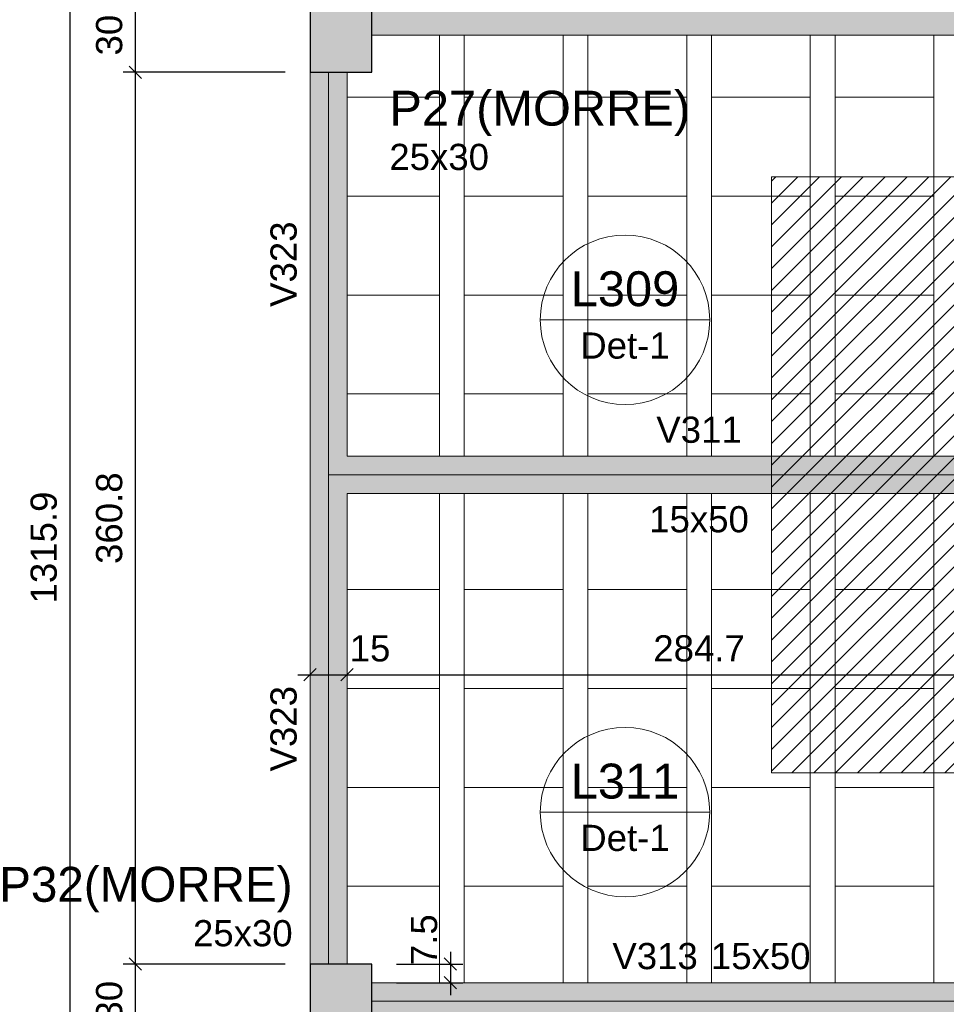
# Model space of a CAD drawing. Header units: millimetres. Extents: x 0 to 119, y 0 to 84.
# Tile 8 of 38: x 12.96 to 20.46, y 43.32 to 51.29. Entities that reach past the tile are written whole.
import ezdxf

# ---------------------------------------------------------------- set-up
doc = ezdxf.new("R2010")
doc.units = ezdxf.units.MM
doc.header["$MEASUREMENT"] = 0
doc.linetypes.add('NULL', pattern=[0])
doc.layers.get('0').update_dxf_attribs({"lineweight": 18})
for name, color, linetype, lineweight in [('FO-Cargas de parede', 15, 'Continuous', 5), ('FO-Cotas', 5, 'Continuous', 5), ('FO-Eixos', 5, 'Continuous', 5), ('FO-Hachura pilar que morre', 106, 'Continuous', 5), ('FO-Hachura viga', 43, 'Continuous', 5), ('FO-Hachuras das lajes', 1, 'Continuous', 20), ('FO-Pilares', 4, 'Continuous', 30), ('FO-Textos das lajes', 3, 'Continuous', 20), ('FO-Textos das vigas', 7, 'Continuous', 5), ('FO-Textos dos pilares', 7, 'Continuous', 5), ('FO-Vigas', 1, 'Continuous', 20)]:
    doc.layers.add(name, color=color, linetype=linetype, lineweight=lineweight)
doc.styles.add('Arial', font='txt')
doc.dimstyles.new('UM_50.000000', dxfattribs={"dimtxt": 0.18, "dimasz": 0.1, "dimexe": 0.1, "dimexo": 0.2, "dimgap": 0, "dimtad": 1, "dimtih": 1, "dimtoh": 1, "dimdec": 1, "dimlfac": 50, "dimzin": 0, "dimdsep": 46, "dimtxsty": 'Standard', "dimcen": 0.09, "dimdle": 0.1, "dimadec": 1, "dimazin": 2, "dimtfac": 1, "dimtdec": 4, "dimtofl": 0, "dimtmove": 0, "dimatfit": 3, "dimfxl": 1, "dimtolj": 1, "dimarcsym": 0})

# ---------------------------------------------------------------- blocks, each defined once
blk = doc.blocks.new('_Oblique')
at = {"color": 0, "linetype": 'ByBlock', "lineweight": -2}
blk.add_line((-0.5, -0.5), (0.5, 0.5), dxfattribs=at)
blk = doc.blocks.new('*D62')
at = {"layer": 'Defpoints', "color": 0}
for p in [(13.8982, 43.6458), (15.3102, 43.6458), (15.3102, 43.0458)]:
    blk.add_point(p, dxfattribs=at)
at = {"layer": 'FO-Cotas', "color": 0, "lineweight": -2}
for p, q in [((13.8982, 42.9458), (13.8982, 43.7458)), ((15.1102, 43.6458), (13.7982, 43.6458)), ((15.1102, 43.0458), (13.7982, 43.0458))]:
    blk.add_line(p, q, dxfattribs=at)
at = {"layer": 'FO-Cotas', "color": 0, "lineweight": -2, "xscale": 0.1, "yscale": 0.1, "zscale": 0.1}
for p, rotation in [((13.8982, 43.6458), 90), ((13.8982, 43.0458), 270)]:
    blk.add_blockref('_Oblique', p, dxfattribs=dict(at, rotation=rotation))
at = {"layer": 'FO-Cotas', "color": 7, "insert": (13.6864, 43.3458), "char_height": 0.2118, "attachment_point": 5, "rotation": 90, "style": 'Arial'}
blk.add_mtext('\\A1;30', dxfattribs=at)
blk = doc.blocks.new('*D63')
at = {"layer": 'Defpoints', "color": 0}
for p in [(13.8982, 50.8612), (15.3102, 50.8612), (15.3102, 43.6458)]:
    blk.add_point(p, dxfattribs=at)
at = {"layer": 'FO-Cotas', "color": 0, "lineweight": -2}
for p, q in [((13.8982, 43.5458), (13.8982, 50.9612)), ((15.1102, 50.8612), (13.7982, 50.8612)), ((15.1102, 43.6458), (13.7982, 43.6458))]:
    blk.add_line(p, q, dxfattribs=at)
at = {"layer": 'FO-Cotas', "color": 0, "lineweight": -2, "xscale": 0.1, "yscale": 0.1, "zscale": 0.1}
for p, rotation in [((13.8982, 50.8612), 90), ((13.8982, 43.6458), 270)]:
    blk.add_blockref('_Oblique', p, dxfattribs=dict(at, rotation=rotation))
at = {"layer": 'FO-Cotas', "color": 7, "insert": (13.6864, 47.2535), "char_height": 0.2118, "attachment_point": 5, "rotation": 90, "style": 'Arial'}
blk.add_mtext('\\A1;360.8', dxfattribs=at)
blk = doc.blocks.new('*D64')
at = {"layer": 'Defpoints', "color": 0}
for p in [(13.8982, 51.4612), (15.3102, 51.4612), (15.3102, 50.8612)]:
    blk.add_point(p, dxfattribs=at)
at = {"layer": 'FO-Cotas', "color": 0, "lineweight": -2}
for p, q in [((13.8982, 50.7612), (13.8982, 51.5612)), ((15.1102, 51.4612), (13.7982, 51.4612)), ((15.1102, 50.8612), (13.7982, 50.8612))]:
    blk.add_line(p, q, dxfattribs=at)
at = {"layer": 'FO-Cotas', "color": 0, "lineweight": -2, "xscale": 0.1, "yscale": 0.1, "zscale": 0.1}
for p, rotation in [((13.8982, 51.4612), 90), ((13.8982, 50.8612), 270)]:
    blk.add_blockref('_Oblique', p, dxfattribs=dict(at, rotation=rotation))
at = {"layer": 'FO-Cotas', "color": 7, "insert": (13.6864, 51.1612), "char_height": 0.2118, "attachment_point": 5, "rotation": 90, "style": 'Arial'}
blk.add_mtext('\\A1;30', dxfattribs=at)
blk = doc.blocks.new('*D71')
at = {"layer": 'Defpoints', "color": 0}
for p in [(13.3687, 60.175), (15.3102, 60.175), (15.3102, 33.8574)]:
    blk.add_point(p, dxfattribs=at)
at = {"layer": 'FO-Cotas', "color": 0, "lineweight": -2}
for p, q in [((13.3687, 33.7574), (13.3687, 60.275)), ((15.1102, 60.175), (13.2687, 60.175)), ((15.1102, 33.8574), (13.2687, 33.8574))]:
    blk.add_line(p, q, dxfattribs=at)
at = {"layer": 'FO-Cotas', "color": 0, "lineweight": -2, "xscale": 0.1, "yscale": 0.1, "zscale": 0.1}
for p, rotation in [((13.3687, 60.175), 90), ((13.3687, 33.8574), 270)]:
    blk.add_blockref('_Oblique', p, dxfattribs=dict(at, rotation=rotation))
at = {"layer": 'FO-Cotas', "color": 7, "insert": (13.1569, 47.0162), "char_height": 0.2118, "attachment_point": 5, "rotation": 90, "style": 'Arial'}
blk.add_mtext('\\A1;1315.9', dxfattribs=at)
blk = doc.blocks.new('*D123')
at = {"layer": 'Defpoints', "color": 0}
for p in [(15.3102, 45.9872), (15.6102, 45.9872), (15.6102, 45.9872)]:
    blk.add_point(p, dxfattribs=at)
at = {"layer": 'FO-Cotas', "color": 0, "lineweight": -2}
blk.add_line((15.2102, 45.9872), (15.7102, 45.9872), dxfattribs=at)
at = {"layer": 'FO-Cotas', "color": 0, "lineweight": -2, "xscale": 0.1, "yscale": 0.1, "zscale": 0.1, "rotation": 180}
blk.add_blockref('_Oblique', (15.3102, 45.9872), dxfattribs=at)
at = {"layer": 'FO-Cotas', "color": 0, "lineweight": -2, "xscale": 0.1, "yscale": 0.1, "zscale": 0.1}
blk.add_blockref('_Oblique', (15.6102, 45.9872), dxfattribs=at)
at = {"layer": 'FO-Cotas', "color": 7, "insert": (15.7955, 46.199), "char_height": 0.2118, "attachment_point": 5, "rotation": 0.00573, "style": 'Arial'}
blk.add_mtext('\\A1;15', dxfattribs=at)
blk = doc.blocks.new('*D124')
at = {"layer": 'Defpoints', "color": 0}
for p in [(15.6102, 45.9872), (21.3036, 45.9872), (21.3036, 45.9872)]:
    blk.add_point(p, dxfattribs=at)
at = {"layer": 'FO-Cotas', "color": 0, "lineweight": -2}
blk.add_line((15.5102, 45.9872), (21.4036, 45.9872), dxfattribs=at)
at = {"layer": 'FO-Cotas', "color": 0, "lineweight": -2, "xscale": 0.1, "yscale": 0.1, "zscale": 0.1, "rotation": 180}
blk.add_blockref('_Oblique', (15.6102, 45.9872), dxfattribs=at)
at = {"layer": 'FO-Cotas', "color": 0, "lineweight": -2, "xscale": 0.1, "yscale": 0.1, "zscale": 0.1}
blk.add_blockref('_Oblique', (21.3036, 45.9872), dxfattribs=at)
at = {"layer": 'FO-Cotas', "color": 7, "insert": (18.4569, 46.199), "char_height": 0.2118, "attachment_point": 5, "rotation": 0.00573, "style": 'Arial'}
blk.add_mtext('\\A1;284.7', dxfattribs=at)
blk = doc.blocks.new('*D231')
at = {"layer": 'Defpoints', "color": 0}
for p in [(15.8102, 43.6458), (15.8102, 43.4958), (16.4456, 43.4958)]:
    blk.add_point(p, dxfattribs=at)
at = {"layer": 'FO-Cotas', "color": 0, "lineweight": -2}
for p, q in [((16.4456, 43.7458), (16.4456, 43.3958)), ((16.0102, 43.6458), (16.5456, 43.6458)), ((16.0102, 43.4958), (16.5456, 43.4958))]:
    blk.add_line(p, q, dxfattribs=at)
at = {"layer": 'FO-Cotas', "color": 0, "lineweight": -2, "xscale": 0.1, "yscale": 0.1, "zscale": 0.1}
for p, rotation in [((16.4456, 43.6458), 90), ((16.4456, 43.4958), 270)]:
    blk.add_blockref('_Oblique', p, dxfattribs=dict(at, rotation=rotation))
at = {"layer": 'FO-Cotas', "color": 7, "insert": (16.2338, 43.8434), "char_height": 0.2118, "attachment_point": 5, "rotation": 90, "style": 'Arial'}
blk.add_mtext('\\A1;7.5', dxfattribs=at)

msp = doc.modelspace()

# ---------------------------------------------------------------- hatches: boundary and pattern name
at = {"layer": 'FO-Cargas de parede', "linetype": 'Continuous'}
h = msp.add_hatch(dxfattribs=at)
h.set_pattern_fill('ANSI31', color=15, style=0)
h.paths.add_polyline_path([(19.0436, 45.1942), (23.8636, 45.1942), (23.8636, 50.0142), (19.0436, 50.0142), (19.0436, 45.1942)])
at = {"layer": 'FO-Hachura pilar que morre', "linetype": 'Continuous'}
for points in [[(15.3102, 50.8612), (15.5602, 50.8612), (15.8102, 50.8612), (15.8102, 51.1612), (15.8102, 51.4612), (15.5602, 51.4612), (15.3102, 51.4612), (15.3102, 51.1612)], [(15.3102, 43.0458), (15.5602, 43.0458), (15.8102, 43.0458), (15.8102, 43.3458), (15.8102, 43.6458), (15.5602, 43.6458), (15.3102, 43.6458), (15.3102, 43.3458)]]:
    msp.add_hatch(color=106, dxfattribs=at).paths.add_polyline_path(points)
at = {"layer": 'FO-Hachura viga', "linetype": 'Continuous'}
for points in [[(21.4536, 51.311), (21.4536, 51.311), (21.3036, 51.461), (15.8102, 51.461), (15.8102, 51.1612), (21.3036, 51.1612), (21.4536, 51.311)], [(15.6102, 47.7542), (15.6102, 47.7542), (15.6102, 50.861), (15.3102, 50.861), (15.3102, 47.6042), (15.4602, 47.6042), (15.6102, 47.7542)], [(21.4536, 47.6042), (21.4536, 47.6042), (21.3036, 47.7542), (15.6102, 47.7542), (15.4602, 47.6042), (15.6102, 47.4542), (21.3036, 47.4542), (21.4536, 47.6042)], [(15.6102, 47.4542), (15.6102, 47.4542), (15.4602, 47.6042), (15.3102, 47.6042), (15.3102, 43.646), (15.6102, 43.646), (15.6102, 47.4542)], [(21.4536, 43.346), (21.4536, 43.346), (21.3036, 43.496), (15.8102, 43.496), (15.8102, 43.196), (21.3036, 43.196), (21.4536, 43.346)]]:
    msp.add_hatch(color=43, dxfattribs=at).paths.add_polyline_path(points)

# ---------------------------------------------------------------- linework, layer by layer
at = {"layer": 'FO-Cargas de parede'}
msp.add_lwpolyline([(19.0436, 45.1942), (23.8636, 45.1942), (23.8636, 50.0142), (19.0436, 50.0142), (19.0436, 45.1942)], close=True, dxfattribs=at)
at = {"layer": 'FO-Eixos'}
for p, q in [((15.4602, 47.6042), (15.4602, 50.8612)), ((15.4602, 47.6042), (21.4536, 47.6042)), ((15.4602, 43.6458), (15.4602, 47.6042)), ((15.8102, 43.3458), (21.4536, 43.3458))]:
    msp.add_line(p, q, dxfattribs=at)
for points in [[(15.6106, 50.6582), (16.3566, 50.6582), (16.3566, 51.1612)], [(16.5566, 51.1612), (16.5566, 50.6582), (17.3566, 50.6582), (17.3566, 51.1612)], [(17.5566, 51.1612), (17.5566, 50.6582), (18.3566, 50.6582), (18.3566, 51.1612)], [(18.5566, 51.1612), (18.5566, 50.6582), (19.3566, 50.6582), (19.3566, 51.1612)], [(19.5566, 51.1612), (19.5566, 50.6582), (20.3566, 50.6582), (20.3566, 51.1612)], [(15.6106, 49.8582), (16.3566, 49.8582), (16.3566, 50.6582), (15.6106, 50.6582)], [(15.6106, 49.0582), (16.3566, 49.0582), (16.3566, 49.8582), (15.6106, 49.8582)], [(15.6106, 48.2582), (16.3566, 48.2582), (16.3566, 49.0582), (15.6106, 49.0582)], [(16.3566, 47.7542), (16.3566, 48.2582), (15.6106, 48.2582)], [(17.3566, 47.7542), (17.3566, 48.2582), (16.5566, 48.2582), (16.5566, 47.7542)], [(18.3566, 47.7542), (18.3566, 48.2582), (17.5566, 48.2582), (17.5566, 47.7542)], [(19.3566, 47.7542), (19.3566, 48.2582), (18.5566, 48.2582), (18.5566, 47.7542)], [(20.3566, 47.7542), (20.3566, 48.2582), (19.5566, 48.2582), (19.5566, 47.7542)], [(15.6106, 46.6752), (16.3566, 46.6752), (16.3566, 47.4542)], [(16.5566, 47.4542), (16.5566, 46.6752), (17.3566, 46.6752), (17.3566, 47.4542)], [(17.5566, 47.4542), (17.5566, 46.6752), (18.3566, 46.6752), (18.3566, 47.4542)], [(18.5566, 47.4542), (18.5566, 46.6752), (19.3566, 46.6752), (19.3566, 47.4542)], [(19.5566, 47.4542), (19.5566, 46.6752), (20.3566, 46.6752), (20.3566, 47.4542)], [(15.6106, 45.8752), (16.3566, 45.8752), (16.3566, 46.6752), (15.6106, 46.6752)], [(15.6106, 45.0752), (16.3566, 45.0752), (16.3566, 45.8752), (15.6106, 45.8752)], [(15.6106, 44.2752), (16.3566, 44.2752), (16.3566, 45.0752), (15.6106, 45.0752)], [(16.3566, 43.4962), (16.3566, 44.2752), (15.6106, 44.2752)], [(17.3566, 43.4962), (17.3566, 44.2752), (16.5566, 44.2752), (16.5566, 43.4962)], [(18.3566, 43.4962), (18.3566, 44.2752), (17.5566, 44.2752), (17.5566, 43.4962)], [(19.3566, 43.4962), (19.3566, 44.2752), (18.5566, 44.2752), (18.5566, 43.4962)], [(20.3566, 43.4962), (20.3566, 44.2752), (19.5566, 44.2752), (19.5566, 43.4962)]]:
    msp.add_lwpolyline(points, dxfattribs=at)
for points in [[(17.3566, 49.8582), (17.3566, 50.6582), (16.5566, 50.6582), (16.5566, 49.8582), (17.3566, 49.8582)], [(18.3566, 49.8582), (18.3566, 50.6582), (17.5566, 50.6582), (17.5566, 49.8582), (18.3566, 49.8582)], [(19.3566, 49.8582), (19.3566, 50.6582), (18.5566, 50.6582), (18.5566, 49.8582), (19.3566, 49.8582)], [(20.3566, 49.8582), (20.3566, 50.6582), (19.5566, 50.6582), (19.5566, 49.8582), (20.3566, 49.8582)], [(17.3566, 49.0582), (17.3566, 49.8582), (16.5566, 49.8582), (16.5566, 49.0582), (17.3566, 49.0582)], [(18.3566, 49.0582), (18.3566, 49.8582), (17.5566, 49.8582), (17.5566, 49.0582), (18.3566, 49.0582)], [(19.3566, 49.0582), (19.3566, 49.8582), (18.5566, 49.8582), (18.5566, 49.0582), (19.3566, 49.0582)], [(20.3566, 49.0582), (20.3566, 49.8582), (19.5566, 49.8582), (19.5566, 49.0582), (20.3566, 49.0582)], [(17.3566, 48.2582), (17.3566, 49.0582), (16.5566, 49.0582), (16.5566, 48.2582), (17.3566, 48.2582)], [(18.3566, 48.2582), (18.3566, 49.0582), (17.5566, 49.0582), (17.5566, 48.2582), (18.3566, 48.2582)], [(19.3566, 48.2582), (19.3566, 49.0582), (18.5566, 49.0582), (18.5566, 48.2582), (19.3566, 48.2582)], [(20.3566, 48.2582), (20.3566, 49.0582), (19.5566, 49.0582), (19.5566, 48.2582), (20.3566, 48.2582)], [(17.3566, 45.8752), (17.3566, 46.6752), (16.5566, 46.6752), (16.5566, 45.8752), (17.3566, 45.8752)], [(18.3566, 45.8752), (18.3566, 46.6752), (17.5566, 46.6752), (17.5566, 45.8752), (18.3566, 45.8752)], [(19.3566, 45.8752), (19.3566, 46.6752), (18.5566, 46.6752), (18.5566, 45.8752), (19.3566, 45.8752)], [(20.3566, 45.8752), (20.3566, 46.6752), (19.5566, 46.6752), (19.5566, 45.8752), (20.3566, 45.8752)], [(17.3566, 45.0752), (17.3566, 45.8752), (16.5566, 45.8752), (16.5566, 45.0752), (17.3566, 45.0752)], [(18.3566, 45.0752), (18.3566, 45.8752), (17.5566, 45.8752), (17.5566, 45.0752), (18.3566, 45.0752)], [(19.3566, 45.0752), (19.3566, 45.8752), (18.5566, 45.8752), (18.5566, 45.0752), (19.3566, 45.0752)], [(20.3566, 45.0752), (20.3566, 45.8752), (19.5566, 45.8752), (19.5566, 45.0752), (20.3566, 45.0752)], [(17.3566, 44.2752), (17.3566, 45.0752), (16.5566, 45.0752), (16.5566, 44.2752), (17.3566, 44.2752)], [(18.3566, 44.2752), (18.3566, 45.0752), (17.5566, 45.0752), (17.5566, 44.2752), (18.3566, 44.2752)], [(19.3566, 44.2752), (19.3566, 45.0752), (18.5566, 45.0752), (18.5566, 44.2752), (19.3566, 44.2752)], [(20.3566, 44.2752), (20.3566, 45.0752), (19.5566, 45.0752), (19.5566, 44.2752), (20.3566, 44.2752)]]:
    msp.add_lwpolyline(points, close=True, dxfattribs=at)
at = {"layer": 'FO-Hachuras das lajes'}
for p, q in [((16.3566, 50.8612), (16.3566, 51.1612)), ((16.5566, 50.8612), (16.5566, 51.1612)), ((17.3566, 50.8612), (17.3566, 51.1612)), ((17.5566, 50.8612), (17.5566, 51.1612)), ((18.3566, 50.8612), (18.3566, 51.1612)), ((18.5566, 50.8612), (18.5566, 51.1612)), ((19.3566, 50.8612), (19.3566, 51.1612)), ((19.5566, 50.8612), (19.5566, 51.1612)), ((20.3566, 50.8612), (20.3566, 51.1612)), ((16.3566, 47.7542), (16.3566, 50.8612)), ((16.5566, 47.7542), (16.5566, 50.8612)), ((17.3566, 47.7542), (17.3566, 50.8612)), ((17.5566, 47.7542), (17.5566, 50.8612)), ((18.3566, 47.7542), (18.3566, 50.8612)), ((18.5566, 47.7542), (18.5566, 50.8612)), ((19.3566, 47.7542), (19.3566, 50.8612)), ((19.5566, 47.7542), (19.5566, 50.8612)), ((20.3566, 47.7542), (20.3566, 50.8612)), ((16.3566, 43.6462), (16.3566, 47.4542)), ((16.5566, 43.6462), (16.5566, 47.4542)), ((17.3566, 43.6462), (17.3566, 47.4542)), ((17.5566, 43.6462), (17.5566, 47.4542)), ((18.3566, 43.6462), (18.3566, 47.4542)), ((18.5566, 43.6462), (18.5566, 47.4542)), ((19.3566, 43.6462), (19.3566, 47.4542)), ((19.5566, 43.6462), (19.5566, 47.4542)), ((20.3566, 43.6462), (20.3566, 47.4542)), ((16.3566, 43.4962), (16.3566, 43.6462)), ((16.5566, 43.4962), (16.5566, 43.6462)), ((17.3566, 43.4962), (17.3566, 43.6462)), ((17.5566, 43.4962), (17.5566, 43.6462)), ((18.3566, 43.4962), (18.3566, 43.6462)), ((18.5566, 43.4962), (18.5566, 43.6462)), ((19.3566, 43.4962), (19.3566, 43.6462)), ((19.5566, 43.4962), (19.5566, 43.6462)), ((20.3566, 43.4962), (20.3566, 43.6462))]:
    msp.add_line(p, q, dxfattribs=at)
at = {"layer": 'FO-Pilares'}
for points in [[(15.3102, 50.8612), (15.5602, 50.8612), (15.8102, 50.8612), (15.8102, 51.1612), (15.8102, 51.4612), (15.5602, 51.4612), (15.3102, 51.4612), (15.3102, 51.1612), (15.3102, 50.8612)], [(15.3102, 43.0458), (15.5602, 43.0458), (15.8102, 43.0458), (15.8102, 43.3458), (15.8102, 43.6458), (15.5602, 43.6458), (15.3102, 43.6458), (15.3102, 43.3458), (15.3102, 43.0458)]]:
    msp.add_lwpolyline(points, close=True, dxfattribs=at)
at = {"layer": 'FO-Textos das lajes'}
for p, q in [((17.1724, 48.8586), (18.5433, 48.8586)), ((17.1724, 44.8759), (18.5433, 44.8759))]:
    msp.add_line(p, q, dxfattribs=at)
for centre in [(17.8578, 48.8586), (17.8578, 44.8759)]:
    msp.add_circle(centre, 0.6854, dxfattribs=at)
at = {"layer": 'FO-Vigas'}
for p, q in [((15.8102, 51.1612), (21.3036, 51.1612)), ((15.3102, 47.6042), (15.3102, 50.8612)), ((15.6102, 47.7542), (15.6102, 50.8612)), ((15.6102, 47.7542), (21.3036, 47.7542)), ((15.3102, 43.6458), (15.3102, 47.6042)), ((15.6102, 47.4542), (21.3036, 47.4542)), ((15.6102, 43.6458), (15.6102, 47.4542)), ((15.8102, 43.4958), (21.3036, 43.4958))]:
    msp.add_line(p, q, dxfattribs=at)

# ---------------------------------------------------------------- texts
at = {"layer": 'FO-Textos das lajes', "linetype": 'NULL', "attachment_point": 8, "line_spacing_factor": 0.798, "style": 'Arial'}
for s, insert, char_height, width in [('L309', (17.8576, 48.9644), 0.2824, 1.735195), ('Det-1', (17.8576, 48.5411), 0.2118, 1.418281), ('L311', (17.8576, 44.9814), 0.2824, 1.735195), ('Det-1', (17.8576, 44.5581), 0.2118, 1.418281)]:
    msp.add_mtext(s, dxfattribs=dict(at, insert=insert, char_height=char_height, width=width))
at = {"layer": 'FO-Textos das vigas', "linetype": 'NULL', "char_height": 0.2118, "width": 1.354561, "attachment_point": 8, "rotation": 90.00021, "line_spacing_factor": 0.798, "style": 'Arial'}
for insert in [(15.2047, 49.3082), (15.2047, 45.5502)]:
    msp.add_mtext('V323', dxfattribs=dict(at, insert=insert))
at = {"layer": 'FO-Textos das vigas', "linetype": 'NULL', "char_height": 0.2118, "line_spacing_factor": 0.798, "style": 'Arial'}
for s, insert, width, attachment_point in [('V311', (18.4566, 47.8601), 1.354561, 8), ('15x50', (18.4566, 47.1361), 1.580273, 8), ('V313', (18.4466, 43.6021), 1.354561, 9), ('15x50', (18.5526, 43.6021), 1.580273, 7)]:
    msp.add_mtext(s, dxfattribs=dict(at, insert=insert, width=width, attachment_point=attachment_point))
at = {"layer": 'FO-Textos dos pilares', "linetype": 'NULL', "line_spacing_factor": 0.798, "style": 'Arial'}
for s, insert, char_height, width, attachment_point in [('P27(MORRE)', (15.9516, 50.3442), 0.2824, 4.810635, 7), ('25x30', (15.9516, 50.0671), 0.2118, 1.580273, 7), ('P32(MORRE)', (15.1696, 44.0652), 0.2824, 4.810635, 9), ('25x30', (15.1696, 43.7871), 0.2118, 1.580273, 9)]:
    msp.add_mtext(s, dxfattribs=dict(at, insert=insert, char_height=char_height, width=width, attachment_point=attachment_point))

# ---------------------------------------------------------------- dimensions: what is measured, and where the dimension line sits
at = {"layer": 'FO-Cotas'}
for base, p1, p2, picture, middle in [((13.3687, 60.175), (15.3102, 33.8574), (15.3102, 60.175), '*D71', (13.1569, 47.0162)), ((13.8982, 51.4612), (15.3102, 50.8612), (15.3102, 51.4612), '*D64', (13.6864, 51.1612)), ((13.8982, 50.8612), (15.3102, 43.6458), (15.3102, 50.8612), '*D63', (13.6864, 47.2535)), ((16.4456, 43.4958), (15.8102, 43.6458), (15.8102, 43.4958), '*D231', (16.2338, 43.8434)), ((13.8982, 43.6458), (15.3102, 43.0458), (15.3102, 43.6458), '*D62', (13.6864, 43.3458))]:
    dim = msp.add_linear_dim(base=base, p1=p1, p2=p2, angle=90, dimstyle='UM_50.000000', override={"dimtxt": 0.2118, "dimasz": 0.1, "dimexe": 0.1, "dimexo": 0.2, "dimtad": 1, "dimtih": 0, "dimtoh": 0, "dimdec": 1, "dimlfac": 50, "dimzin": 8, "dimtxsty": 'Arial', "dimblk": 'Oblique', "dimblk1": 'Oblique', "dimblk2": 'Oblique', "dimsah": 1, "dimdle": 0.1, "dimse1": 0, "dimse2": 0, "dimclrt": 7, "dimadec": 1, "dimazin": 3, "dimtmove": 2, "dimldrblk": 'Oblique'}, dxfattribs=at)
    dim.commit()
    dim.dimension.update_dxf_attribs({"geometry": picture, "text_midpoint": middle, "dimtype": 160, "text_rotation": 90})
for base, p1, p2, picture, middle in [((15.6102, 45.9872), (15.3102, 45.9872), (15.6102, 45.9872), '*D123', (15.7955, 46.199)), ((21.3036, 45.9872), (15.6102, 45.9872), (21.3036, 45.9872), '*D124', (18.4569, 46.199))]:
    dim = msp.add_linear_dim(base=base, p1=p1, p2=p2, dimstyle='UM_50.000000', override={"dimtxt": 0.2118, "dimasz": 0.1, "dimexe": 0.1, "dimexo": 0.2, "dimtad": 1, "dimtih": 0, "dimtoh": 0, "dimdec": 1, "dimlfac": 50, "dimzin": 8, "dimtxsty": 'Arial', "dimblk": 'Oblique', "dimblk1": 'Oblique', "dimblk2": 'Oblique', "dimsah": 1, "dimdle": 0.1, "dimse1": 1, "dimse2": 1, "dimclrt": 7, "dimadec": 1, "dimazin": 3, "dimtmove": 2, "dimldrblk": 'Oblique'}, dxfattribs=at)
    dim.commit()
    dim.dimension.update_dxf_attribs({"geometry": picture, "text_midpoint": middle, "dimtype": 160, "text_rotation": 0.00573})

doc.saveas('drawing.dxf')
